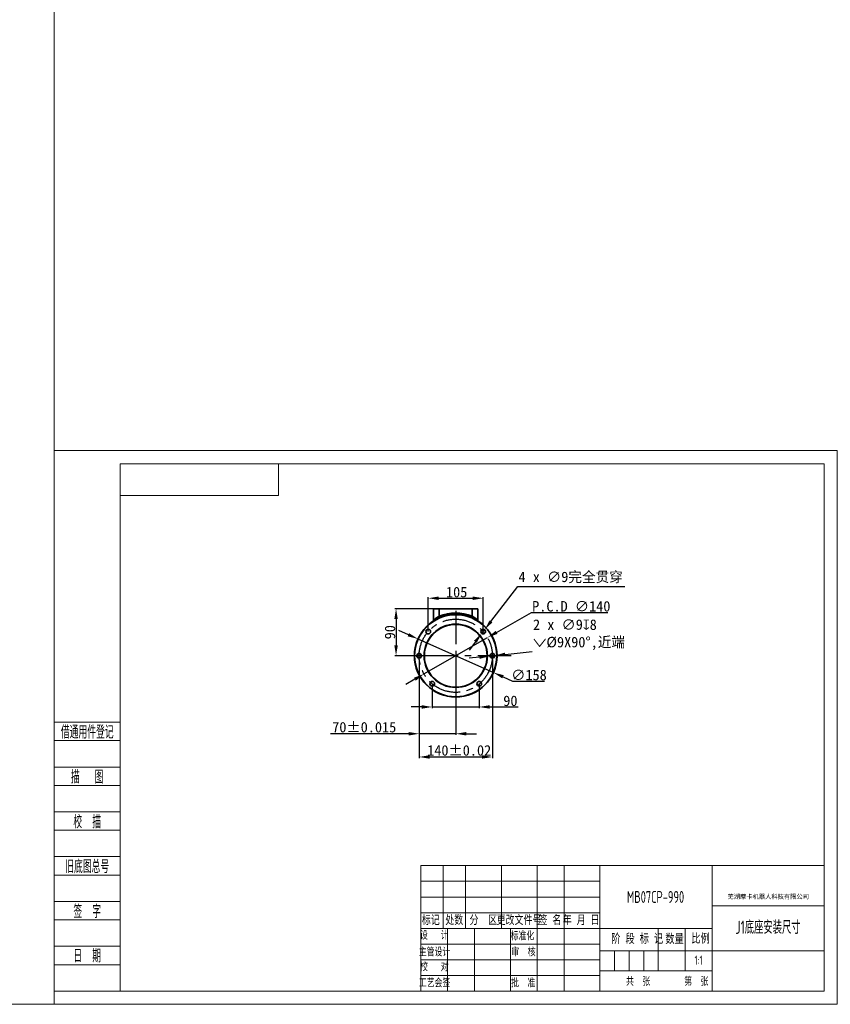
# Model space of a CAD drawing. Header units: millimetres. Extents: x -27 to 8086, y 0 to 7529.
# Tile 45 of 51: x 5257 to 6807, y 0 to 1882. Entities that reach past the tile are written whole.
import ezdxf
from ezdxf.enums import TextEntityAlignment as Align

# ---------------------------------------------------------------- set-up
doc = ezdxf.new("R2010")
doc.units = ezdxf.units.MM
doc.header["$LTSCALE"] = 10
doc.header["$PDSIZE"] = -1
doc.linetypes.add('CENTER', pattern=[10.16, 6.35, -1.27, 1.27, -1.27])
for name, color, linetype, lineweight in [('1轮廓实线层', 7, 'Continuous', 18), ('2细线层', 4, 'Continuous', 13), ('6文字层', 3, 'Continuous', 13), ('L2', 6, 'Continuous', 13), ('图框层', 7, 'Continuous', 18)]:
    doc.layers.add(name, color=color, linetype=linetype, lineweight=lineweight)
doc.layers.add('中心线层', color=1, linetype='CENTER')
doc.layers.add('标注层', color=7, linetype='Continuous')
doc.styles.add('PC_TEXTSTYLE', font='ISOCP.SHX', dxfattribs={"width": 0.707, "bigfont": 'GBCBIG.SHX'})
doc.styles.add('仿宋体', font='txt')
doc.styles.add('标准汉字', font='gbenor.shx', dxfattribs={"bigfont": 'gbcbig.shx'})
doc.dimstyles.new('安装尺寸', dxfattribs={"dimtxt": 20, "dimasz": 20, "dimexe": 2, "dimexo": 0, "dimgap": 1.524, "dimtad": 1, "dimtoh": 1, "dimdec": 0, "dimzin": 0, "dimtxsty": 'Standard', "dimcen": 2.5, "dimclrd": 4, "dimclre": 4, "dimclrt": 3, "dimadec": 3, "dimazin": 0, "dimtfac": 1, "dimtdec": 0, "dimtmove": 0, "dimatfit": 1, "dimfxl": 1, "dimtzin": 0, "dimarcsym": 0})

# ---------------------------------------------------------------- blocks, each defined once
blk = doc.blocks.new('ZwmFrameMain_A4^_^无分区图框^_^portrait')
at = {"layer": '2细线层'}
for p in [(185, 292), (-25, -5)]:
    blk.add_line(p, (185, -5), dxfattribs=at)
blk = doc.blocks.new('ZwmFrameMain_1_A4^_^无分区图框^_^landscape')
at = {"layer": '1轮廓实线层'}
for p, q in [((0, 0), (0, 200)), ((267, 200), (0, 200)), ((267, 200), (267, 0)), ((0, 0), (267, 0))]:
    blk.add_line(p, q, dxfattribs=at)
at = {"layer": '2细线层'}
for p, q in [((-25, -5), (-25, 205)), ((272, 205), (-25, 205)), ((272, 205), (272, -5)), ((-25, -5), (272, -5))]:
    blk.add_line(p, q, dxfattribs=at)
blk = doc.blocks.new('ZwmFrameMain_1_横向标题栏')
at = {"layer": '1轮廓实线层'}
for p, q in [((-153, 47.6), (0, 47.6)), ((-153, 0), (-153, 47.6))]:
    blk.add_line(p, q, dxfattribs=at)
at = {"layer": '2细线层', "color": 6, "linetype": 'Continuous'}
for p, q in [((-144.5, 23.8), (-144.5, 47.6)), ((-136, 23.8), (-136, 47.6)), ((-122.4, 23.8), (-122.4, 47.6)), ((-108.8, 0), (-108.8, 47.6)), ((-108.8, 23.8), (-108.8, 47.6)), ((-98.6, 0), (-98.6, 47.6)), ((-85, 0), (-85, 47.6)), ((-42.5, 0), (-42.5, 47.6)), ((-153, 41.65), (-85, 41.65)), ((-153, 35.7), (-85, 35.7)), ((-42.5, 32.3), (0, 32.3)), ((-153, 29.75), (-85, 29.75)), ((-153, 23.8), (-42.5, 23.8)), ((-142.8, 0), (-142.8, 23.8)), ((-132.6, 0), (-132.6, 23.8)), ((-62.9, 7.65), (-62.9, 23.8)), ((-52.7, 7.65), (-52.7, 23.8)), ((-153, 17.85), (-85, 17.85)), ((-85, 15.3), (0, 15.3)), ((-79.47, 7.65), (-79.47, 15.3)), ((-73.95, 7.65), (-73.95, 15.3)), ((-68.42, 7.65), (-68.42, 15.3)), ((-153, 11.9), (-85, 11.9)), ((-85, 7.65), (-42.5, 7.65)), ((-153, 5.95), (-85, 5.95))]:
    blk.add_line(p, q, dxfattribs=at)
at = {"layer": 'L2', "linetype": 'Continuous'}
blk.add_line((-119, 0), (-119, 23.8), dxfattribs=at)
at = {"layer": '6文字层', "color": 4, "linetype": 'Continuous', "insert": (-21.17, 35.77), "char_height": 1.7, "width": 46.9115, "attachment_point": 5, "style": '仿宋体'}
blk.add_mtext('芜湖藦卡机器人科技有限公司', dxfattribs=at)
at = {"layer": '6文字层', "color": 6, "style": '标准汉字'}
for s, insert, char_height, width, attachment_point in [('标记', (-149.17, 26.77), 3.4, 9.9025, 5), ('处数', (-140.26, 26.77), 3.4, 9.7325, 5), ('分  区', (-129.24, 26.77), 3.4, 16.2896, 5), ('更改文件号', (-115.72, 26.77), 3.4, 24.905, 5), ('签 名', (-103.99, 26.77), 3.4, 12.6286, 5), ('年 月 日', (-92.13, 26.77), 3.4, 20.3696, 5), ('设   计', (-147.87, 21.02), 2.975, 17.0478, 5), ('标准化', (-114.39, 20.78), 2.975, 13.1644, 5), ('阶 段 标 记', (-80.73, 17.89), 3.5, 25.8612, 7), ('数量', (-60.2, 17.85), 3.5, 8.5159, 7), ('比例', (-50.35, 17.98), 3.5, 7.9953, 7), ('主管设计', (-147.75, 14.68), 2.975, 17.1806, 5), ('审  核', (-114.03, 14.65), 2.975, 13.9931, 5), ('校   对', (-147.84, 9.04), 2.975, 17.2709, 5), ('工艺会签', (-147.73, 2.95), 2.975, 17.255, 5), ('批  准', (-114.13, 2.95), 2.975, 14.1047, 5), ('共  张        第  张', (-75.11, 1.97), 2.975, 51.7172, 7)]:
    blk.add_mtext(s, dxfattribs=dict(at, insert=insert, char_height=char_height, width=width, attachment_point=attachment_point))
at = {"layer": '6文字层', "color": 4, "style": 'PC_TEXTSTYLE', "flags": 8}
for tag, height, width, p, p2 in [('产品名称或材料标记', 4.5, 0.911854, (-77.25, 33.47), (-50.6, 33.47)), ('图样名称', 5, 2.846512, (-41.5, 21.71), (-1, 21.71)), ('图样代号', 5, 2.86875, (-41.5, 5.64), (-1, 5.64))]:
    blk.add_attdef(tag, text='', height=height, dxfattribs=dict(at, width=width)).set_placement(p, p2, align=Align.FIT)
at = {"layer": '6文字层', "color": 6, "style": 'PC_TEXTSTYLE', "width": 9.241641, "flags": 8}
blk.add_attdef('设计', text='', height=2.12, rotation=359.5768, dxfattribs=at).set_placement((-141.75, 19.99), (-133.89, 19.93), align=Align.FIT)
at = {"layer": '6文字层', "color": 6, "style": 'PC_TEXTSTYLE', "flags": 8}
for tag, height, width, p, p2 in [('审核', 2.12, 2.542374, (-141.61, 14.16), (-134.04, 14.16)), ('重量', 3.5, 1.685865, (-61.9, 10.1), (-53.7, 10.1)), ('比例', 3.5, 1.699352, (-51.7, 9.95), (-43.5, 9.95))]:
    blk.add_attdef(tag, text='', height=height, dxfattribs=dict(at, width=width)).set_placement(p, p2, align=Align.FIT)
blk = doc.blocks.new('ZwmFrameMain_1_图样代号')
at = {"layer": '2细线层', "linetype": 'Continuous'}
for p in [(60, 0), (0, -12)]:
    blk.add_line(p, (60, -12), dxfattribs=at)
at = {"layer": '6文字层', "style": 'PC_TEXTSTYLE', "width": 2.827942}
blk.add_attdef('图样代号', text='', height=7, rotation=180, dxfattribs=at).set_placement((58.24, -2.4), (2.35, -2.4), align=Align.FIT)
blk = doc.blocks.new('ZwmFrameMain_1_附加栏')
at = {"layer": '2细线层'}
for p, q in [((-25, 102), (0, 102)), ((-25, 95), (0, 95)), ((-25, 85), (0, 85)), ((-25, 78), (0, 78)), ((-25, 68), (0, 68)), ((-25, 61), (0, 61)), ((-25, 51), (0, 51)), ((-25, 44), (0, 44)), ((-25, 34), (0, 34)), ((-25, 27), (0, 27)), ((-25, 17), (0, 17)), ((-25, 10), (0, 10)), ((-25, 0), (0, 0))]:
    blk.add_line(p, q, dxfattribs=at)
at = {"layer": '6文字层', "color": 3, "style": 'PC_TEXTSTYLE'}
for s, width, p in [('借通用件登记', 0.667, (-12.5, 98.5)), ('描   图', 0.6667, (-12.5, 81.5)), ('校  描', 0.667, (-12.5, 64.5)), ('旧底图总号', 0.667, (-12.5, 47.5)), ('签  字', 0.667, (-12.5, 30.5)), ('日  期', 0.667, (-12.49, 13.6))]:
    blk.add_text(s, height=5, dxfattribs=dict(at, width=width)).set_placement(p, align=Align.MIDDLE)
at = {"layer": '6文字层', "style": 'PC_TEXTSTYLE'}
for tag, width, p, p2 in [('借通用件登记', 0.671328, (-23.44, 86.36), (-1.25, 86.36)), ('描图', 2.120922, (-23.44, 69.36), (-1.25, 69.36)), ('校图', 2.149976, (-23.75, 52.06), (-1.25, 52.06)), ('旧底图总号', 0.761452, (-22.84, 35.67), (-1.86, 35.67)), ('签字', 2.026939, (-23.14, 18.37), (-1.56, 18.37)), ('日期', 1.89999, (-22.84, 1.37), (-2.17, 1.37))]:
    blk.add_attdef(tag, text='', height=5, dxfattribs=dict(at, width=width)).set_placement(p, p2, align=Align.FIT)
blk = doc.blocks.new('*D218')
at = {"layer": 'Defpoints', "color": 0, "transparency": 16777216}
for p in [(6156.5, 665.8), (6165.5, 666.7)]:
    blk.add_point(p, dxfattribs=at)
at = {"layer": '标注层', "color": 4, "lineweight": -2, "transparency": 16777216}
for p, q in [((6136.6, 663.7), (6116.7, 661.6)), ((6156.5, 665.8), (6165.5, 666.7)), ((6185.4, 668.9), (6237.2, 674.3))]:
    blk.add_line(p, q, dxfattribs=at)
at = {"layer": '标注层', "color": 4, "transparency": 16777216}
for points in [[(6136.3, 667), (6137, 660.4), (6156.5, 665.8)], [(6185, 672.2), (6185.7, 665.5), (6165.5, 666.7)]]:
    blk.add_solid(points, dxfattribs=at)
at = {"layer": '标注层', "color": 3, "transparency": 16777216, "insert": (6238.8, 735.8), "char_height": 20, "attachment_point": 1}
blk.add_mtext('2 x ∅9{\\fGDT;x}8\\P{\\fGDT;w}%%c9X90°,近端', dxfattribs=at)
blk = doc.blocks.new('*D219')
at = {"layer": 'Defpoints', "color": 0, "transparency": 16777216}
for p in [(6146.2, 716.1), (6140.7, 709)]:
    blk.add_point(p, dxfattribs=at)
at = {"layer": '标注层', "color": 4, "lineweight": -2, "transparency": 16777216}
for p, q in [((6158.4, 732), (6209.6, 798.7)), ((6209.6, 798.7), (6414, 798.7)), ((6140.7, 709), (6146.2, 716.1)), ((6128.6, 693.1), (6116.4, 677.3))]:
    blk.add_line(p, q, dxfattribs=at)
at = {"layer": '标注层', "color": 4, "transparency": 16777216}
for points in [[(6155.8, 734), (6161, 730), (6146.2, 716.1)], [(6125.9, 695.2), (6131.2, 691.1), (6140.7, 709)]]:
    blk.add_solid(points, dxfattribs=at)
at = {"layer": '标注层', "color": 3, "transparency": 16777216, "insert": (6211.1, 827.1), "char_height": 20, "attachment_point": 1}
blk.add_mtext('4 x ∅9完全贯穿\\P', dxfattribs=at)
blk = doc.blocks.new('*D220')
at = {"layer": 'Defpoints', "color": 0, "transparency": 16777216}
for p in [(6143.5, 776.3), (6038.5, 712.6), (6143.5, 712.6)]:
    blk.add_point(p, dxfattribs=at)
at = {"layer": '标注层', "color": 4, "lineweight": -2, "transparency": 16777216}
for p, q in [((6038.5, 712.6), (6038.5, 778.3)), ((6058.5, 776.3), (6123.5, 776.3)), ((6143.5, 712.6), (6143.5, 778.3))]:
    blk.add_line(p, q, dxfattribs=at)
at = {"layer": '标注层', "color": 4, "transparency": 16777216}
for points in [[(6058.5, 779.6), (6058.5, 772.9), (6038.5, 776.3)], [(6123.5, 779.6), (6123.5, 772.9), (6143.5, 776.3)]]:
    blk.add_solid(points, dxfattribs=at)
at = {"layer": '标注层', "color": 3, "transparency": 16777216, "insert": (6092.8, 798), "char_height": 20, "attachment_point": 2}
blk.add_mtext('105', dxfattribs=at)
blk = doc.blocks.new('*D221')
at = {"layer": 'Defpoints', "color": 0, "transparency": 16777216}
for p in [(6046, 612.7), (6136, 612.7), (6136, 568.4)]:
    blk.add_point(p, dxfattribs=at)
at = {"layer": '标注层', "color": 4, "lineweight": -2, "transparency": 16777216}
for p, q in [((6046, 612.7), (6046, 566.4)), ((6136, 612.7), (6136, 566.4)), ((6026, 568.4), (6006, 568.4)), ((6046, 568.4), (6136, 568.4)), ((6156, 568.4), (6210.5, 568.4))]:
    blk.add_line(p, q, dxfattribs=at)
at = {"layer": '标注层', "color": 4, "transparency": 16777216}
for points in [[(6026, 571.8), (6026, 565.1), (6046, 568.4)], [(6156, 571.8), (6156, 565.1), (6136, 568.4)]]:
    blk.add_solid(points, dxfattribs=at)
at = {"layer": '标注层', "color": 3, "transparency": 16777216, "insert": (6195.5, 590.2), "char_height": 20, "attachment_point": 2}
blk.add_mtext('90', dxfattribs=at)
blk = doc.blocks.new('*D222')
at = {"layer": 'Defpoints', "color": 0, "transparency": 16777216}
for p in [(6021, 659.3), (6091, 607.8), (6021, 517.2)]:
    blk.add_point(p, dxfattribs=at)
at = {"layer": '标注层', "color": 4, "lineweight": -2, "transparency": 16777216}
for p, q in [((6021, 659.3), (6021, 515.2)), ((6091, 607.8), (6091, 515.2)), ((6001, 517.2), (5851.3, 517.2)), ((6091, 517.2), (6021, 517.2)), ((6111, 517.2), (6131, 517.2))]:
    blk.add_line(p, q, dxfattribs=at)
at = {"layer": '标注层', "color": 4, "transparency": 16777216}
for points in [[(6001, 520.5), (6001, 513.9), (6021, 517.2)], [(6111, 520.5), (6111, 513.9), (6091, 517.2)]]:
    blk.add_solid(points, dxfattribs=at)
at = {"layer": '标注层', "color": 3, "transparency": 16777216, "insert": (5916.1, 539.8), "char_height": 20, "attachment_point": 2}
blk.add_mtext('70±0.015', dxfattribs=at)
blk = doc.blocks.new('*D223')
at = {"layer": 'Defpoints', "color": 0, "transparency": 16777216}
for p in [(6021, 659.3), (6161, 659.3), (6161, 472.8)]:
    blk.add_point(p, dxfattribs=at)
at = {"layer": '标注层', "color": 4, "lineweight": -2, "transparency": 16777216}
for p, q in [((6021, 659.3), (6021, 470.8)), ((6161, 659.3), (6161, 470.8)), ((6041, 472.8), (6141, 472.8))]:
    blk.add_line(p, q, dxfattribs=at)
at = {"layer": '标注层', "color": 4, "transparency": 16777216}
for points in [[(6041, 476.2), (6041, 469.5), (6021, 472.8)], [(6141, 476.2), (6141, 469.5), (6161, 472.8)]]:
    blk.add_solid(points, dxfattribs=at)
at = {"layer": '标注层', "color": 3, "transparency": 16777216, "insert": (6097.6, 495.4), "char_height": 20, "attachment_point": 2}
blk.add_mtext('140±0.02', dxfattribs=at)
blk = doc.blocks.new('*D224')
at = {"layer": 'Defpoints', "color": 0, "transparency": 16777216}
for p in [(6151.7, 701.1), (6030.3, 631.5)]:
    blk.add_point(p, dxfattribs=at)
at = {"layer": '标注层', "color": 4, "lineweight": -2, "transparency": 16777216}
for p, q in [((6169.1, 711), (6235.6, 749.2)), ((6235.6, 749.2), (6381.9, 749.2)), ((6030.3, 631.5), (6151.7, 701.1)), ((6012.9, 621.5), (5995.6, 611.6))]:
    blk.add_line(p, q, dxfattribs=at)
at = {"layer": '标注层', "color": 4, "transparency": 16777216}
for points in [[(6167.4, 713.9), (6170.7, 708.1), (6151.7, 701.1)], [(6011.3, 624.4), (6014.6, 618.6), (6030.3, 631.5)]]:
    blk.add_solid(points, dxfattribs=at)
at = {"layer": '标注层', "color": 3, "transparency": 16777216, "insert": (6237.1, 770.9), "char_height": 20, "attachment_point": 1}
blk.add_mtext('P.C.D ∅140', dxfattribs=at)
blk = doc.blocks.new('*D225')
at = {"layer": 'Defpoints', "color": 0, "transparency": 16777216}
for p in [(6048.5, 756.3), (5976.9, 666.3), (6032.5, 666.3)]:
    blk.add_point(p, dxfattribs=at)
at = {"layer": '标注层', "color": 4, "lineweight": -2, "transparency": 16777216}
for p, q in [((6048.5, 756.3), (5974.9, 756.3)), ((5976.9, 736.3), (5976.9, 686.3)), ((6032.5, 666.3), (5974.9, 666.3))]:
    blk.add_line(p, q, dxfattribs=at)
at = {"layer": '标注层', "color": 4, "transparency": 16777216}
for points in [[(5973.6, 736.3), (5980.3, 736.3), (5976.9, 756.3)], [(5973.6, 686.3), (5980.3, 686.3), (5976.9, 666.3)]]:
    blk.add_solid(points, dxfattribs=at)
at = {"layer": '标注层', "color": 3, "transparency": 16777216, "insert": (5955.2, 711.3), "char_height": 20, "attachment_point": 2, "rotation": 90}
blk.add_mtext('90', dxfattribs=at)
blk = doc.blocks.new('SW_DOWELSYMBOL_0')
at = {"linetype": 'Continuous', "lineweight": 0}
h = blk.add_hatch(color=0, dxfattribs=at)
edge = h.paths.add_edge_path(flags=0)
edge.add_arc((0, 0), 1.25, 180, 270)
edge.add_line((0, -1.2), (0, 0))
edge.add_line((0, 0), (-1.2, 0))
h = blk.add_hatch(color=0, dxfattribs=at)
edge = h.paths.add_edge_path(flags=0)
edge.add_arc((0, 0), 1.25, 0, 90)
edge.add_line((0, 1.2), (0, 0))
edge.add_line((0, 0), (1.2, 0))
at = {"color": 0, "linetype": 'Continuous', "lineweight": 0}
blk.add_circle((0, 0), 1.25, dxfattribs=at)
blk = doc.blocks.new('SW_DOWELSYMBOL_1')
at = {"linetype": 'Continuous', "lineweight": 0}
h = blk.add_hatch(color=0, dxfattribs=at)
edge = h.paths.add_edge_path(flags=0)
edge.add_arc((0, 0), 1.25, 180, 270)
edge.add_line((0, -1.2), (0, 0))
edge.add_line((0, 0), (-1.2, 0))
h = blk.add_hatch(color=0, dxfattribs=at)
edge = h.paths.add_edge_path(flags=0)
edge.add_arc((0, 0), 1.25, 0, 90)
edge.add_line((0, 1.2), (0, 0))
edge.add_line((0, 0), (1.2, 0))
at = {"color": 0, "linetype": 'Continuous', "lineweight": 0}
blk.add_circle((0, 0), 1.25, dxfattribs=at)
blk = doc.blocks.new('*D227')
at = {"layer": 'Defpoints', "color": 0, "linetype": 'ByBlock', "transparency": 16777216}
for p in [(6018.8, 698.4), (6163.2, 634.2)]:
    blk.add_point(p, dxfattribs=at)
at = {"layer": '中心线层', "color": 4, "linetype": 'ByBlock', "lineweight": -2, "transparency": 16777216}
for p, q in [((6000.5, 706.5), (5982.3, 714.6)), ((6018.8, 698.4), (6163.2, 634.2)), ((6181.4, 626), (6199.7, 617.9)), ((6199.7, 617.9), (6261, 617.9))]:
    blk.add_line(p, q, dxfattribs=at)
at = {"layer": '中心线层', "color": 4, "linetype": 'ByBlock', "transparency": 16777216}
for points in [[(6001.9, 709.5), (5999.2, 703.5), (6018.8, 698.4)], [(6182.8, 629.1), (6180.1, 623), (6163.2, 634.2)]]:
    blk.add_solid(points, dxfattribs=at)
at = {"layer": '中心线层', "color": 3, "linetype": 'ByBlock', "transparency": 16777216, "insert": (6231.1, 629.4), "char_height": 20, "attachment_point": 5}
blk.add_mtext('∅158', dxfattribs=at)

msp = doc.modelspace()

# ---------------------------------------------------------------- linework, layer by layer
at = {"color": 7, "linetype": 'Continuous', "lineweight": 35}
for p, q in [((6048.49, 756.27), (6059.49, 756.27)), ((6048.49, 733.65), (6048.49, 756.27)), ((6059.49, 756.27), (6059.49, 741.98)), ((6059.49, 756.27), (6122.49, 756.27)), ((6122.49, 741.98), (6122.49, 756.27)), ((6122.49, 756.27), (6133.49, 756.27)), ((6133.49, 756.27), (6133.49, 733.65)), ((6059.49, 741.98), (6060.64, 739.21)), ((6122.49, 741.98), (6121.34, 739.21))]:
    msp.add_line(p, q, dxfattribs=at)
for centre, radius in [((6090.99, 666.27), 79), ((6090.99, 666.27), 78.5), ((6090.99, 666.27), 60.5), ((6090.99, 666.27), 60), ((6038.49, 712.57), 4.5), ((6143.49, 712.57), 4.5), ((6020.99, 666.27), 4.5), ((6020.99, 666.27), 4), ((6160.99, 666.27), 4.5), ((6160.99, 666.27), 4), ((6045.99, 612.65), 4.5), ((6135.99, 612.65), 4.5)]:
    msp.add_circle(centre, radius, dxfattribs=at)
msp.add_arc((6090.99, 666.27), 82, 67.40925, 112.59075, dxfattribs=at)
for points, knots in [([(6047.43, 732.18), (6047.64, 732.31), (6047.81, 732.47), (6048.11, 732.82), (6048.24, 733.02), (6048.53, 733.64), (6048.61, 734.11), (6048.58, 734.57)], [0, 0, 0, 0, 0.25, 0.25, 0.5, 0.5, 1, 1, 1, 1]), ([(6048.58, 734.57), (6048.63, 734.61), (6048.69, 734.66), (6048.85, 734.8), (6048.95, 734.88), (6049.18, 735.07), (6049.31, 735.18), (6049.6, 735.41), (6049.75, 735.54), (6050.26, 735.94), (6050.64, 736.24), (6051.27, 736.73), (6051.5, 736.89), (6051.96, 737.24), (6052.2, 737.41), (6052.94, 737.95), (6053.46, 738.32), (6054.28, 738.87), (6054.56, 739.06), (6055.14, 739.43), (6055.43, 739.62), (6056.33, 740.18), (6056.94, 740.55), (6058.19, 741.28), (6058.83, 741.63), (6059.49, 741.98)], [0, 0, 0, 0, 0.0625, 0.0625, 0.125, 0.125, 0.1875, 0.1875, 0.25, 0.25, 0.375, 0.375, 0.4375, 0.4375, 0.5, 0.5, 0.625, 0.625, 0.6875, 0.6875, 0.75, 0.75, 0.875, 0.875, 1, 1, 1, 1]), ([(6122.49, 741.98), (6123.14, 741.63), (6123.78, 741.28), (6125.04, 740.55), (6125.65, 740.18), (6126.55, 739.62), (6126.84, 739.43), (6127.42, 739.06), (6127.7, 738.87), (6128.52, 738.31), (6129.04, 737.95), (6129.78, 737.41), (6130.02, 737.23), (6130.49, 736.89), (6130.71, 736.72), (6131.34, 736.24), (6131.72, 735.94), (6132.23, 735.53), (6132.39, 735.41), (6132.67, 735.17), (6132.8, 735.07), (6133.14, 734.79), (6133.3, 734.65), (6133.4, 734.57)], [0, 0, 0, 0, 0.125, 0.125, 0.25, 0.25, 0.3125, 0.3125, 0.375, 0.375, 0.5, 0.5, 0.5625, 0.5625, 0.625, 0.625, 0.75, 0.75, 0.8125, 0.8125, 0.875, 0.875, 1, 1, 1, 1]), ([(6134.54, 732.18), (6134.34, 732.31), (6134.17, 732.47), (6133.86, 732.82), (6133.74, 733.02), (6133.45, 733.64), (6133.37, 734.11), (6133.4, 734.57)], [0, 0, 0, 0, 0.25, 0.25, 0.5, 0.5, 1, 1, 1, 1])]:
    msp.add_open_spline(points, degree=3, knots=knots, dxfattribs=at)
at = {"layer": '中心线层', "color": 1, "linetype": 'CENTER'}
for p, q in [((6090.99, 752.23), (6090.99, 666.27)), ((6197, 666.27), (5998.67, 666.27)), ((6090.99, 666.27), (6090.99, 580.45))]:
    msp.add_line(p, q, dxfattribs=at)
msp.add_circle((6090.99, 666.27), 70, dxfattribs=at)

# ---------------------------------------------------------------- block references
at = {"color": 7, "linetype": 'Continuous', "lineweight": 0}
for name, p in [('SW_DOWELSYMBOL_1', (6020.99, 666.27)), ('SW_DOWELSYMBOL_0', (6160.99, 666.27))]:
    msp.add_blockref(name, p, dxfattribs=at)
at = {"layer": '图框层'}
for name, p, xscale, yscale, zscale in [('ZwmFrameMain_A4^_^无分区图框^_^portrait', (633.75, 126.75), 25.35, 25.35, 25.35), ('ZwmFrameMain_1_A4^_^无分区图框^_^landscape', (5449.5, 25.2), 5.04, 5.04, 5.04), ('ZwmFrameMain_1_图样代号', (5449.5, 1033.2), 5.04, 5.04, 5.04), ('ZwmFrameMain_1_附加栏', (5449.5, 25.2), 5.04, 5.04, 5.04)]:
    msp.add_blockref(name, p, dxfattribs=dict(at, xscale=xscale, yscale=yscale, zscale=zscale))
ref = msp.add_blockref('ZwmFrameMain_1_横向标题栏', (6795.18, 25.2), dxfattribs=dict(at, xscale=5.04, yscale=5.04, zscale=5.04))
ref.add_attrib('产品名称或材料标记', 'MB07CP-990', dxfattribs={"layer": '6文字层', "color": 4, "height": 22.68, "style": 'PC_TEXTSTYLE', "width": 0.707}).set_placement((6472.99, 193.89), align=Align.CENTER)
ref.add_attrib('图样名称', 'J1底座安装尺寸', dxfattribs={"layer": '6文字层', "color": 4, "height": 25.2, "style": 'PC_TEXTSTYLE', "width": 0.707}).set_placement((6688.08, 134.63), align=Align.CENTER)
ref.add_attrib('比例', '1:1', dxfattribs={"layer": '6文字层', "color": 6, "height": 17.64, "style": 'PC_TEXTSTYLE', "width": 0.707}).set_placement((6555.28, 75.35), align=Align.CENTER)

# ---------------------------------------------------------------- dimensions: what is measured, and where the dimension line sits
at = {"layer": '中心线层', "color": 4, "linetype": 'ByBlock'}
dim = msp.add_diameter_dim_2p(p1=(6018.8, 698.37), p2=(6163.17, 634.17), dimstyle='安装尺寸', dxfattribs=at)
dim.commit()
dim.dimension.update_dxf_attribs({"geometry": '*D227', "text_midpoint": (6231.14, 617.92), "dimtype": 163})
at = {"layer": '标注层'}
for p1, p2, text, picture, middle in [((6140.75, 709), (6146.23, 716.14), '4 x <>完全贯穿\\P', '*D219', (6312.56, 798.68)), ((6030.26, 631.45), (6151.71, 701.09), 'P.C.D <>', '*D224', (6309.51, 749.2)), ((6156.51, 665.8), (6165.46, 666.75), '2 x <>{\\fGDT;x}8\\P{\\fGDT;w}%%c9X90°,近端', '*D218', (6347.42, 674.35))]:
    dim = msp.add_diameter_dim_2p(p1=p1, p2=p2, text=text, dimstyle='安装尺寸', dxfattribs=at)
    dim.commit()
    dim.dimension.update_dxf_attribs({"geometry": picture, "text_midpoint": middle, "dimtype": 163})
for base, p1, p2, picture, middle in [((6143.49, 776.27), (6038.49, 712.57), (6143.49, 712.57), '*D220', (6092.76, 776.27)), ((6135.99, 568.43), (6045.99, 612.65), (6135.99, 612.65), '*D221', (6195.45, 568.43))]:
    dim = msp.add_linear_dim(base=base, p1=p1, p2=p2, dimstyle='安装尺寸', dxfattribs=at)
    dim.commit()
    dim.dimension.update_dxf_attribs({"geometry": picture, "text_midpoint": middle, "dimtype": 160})
dim = msp.add_linear_dim(base=(5976.92, 666.27), p1=(6048.49, 756.27), p2=(6032.49, 666.27), angle=90, dimstyle='安装尺寸', dxfattribs=at)
dim.commit()
dim.dimension.update_dxf_attribs({"geometry": '*D225', "text_midpoint": (5976.92, 711.27), "dimtype": 160})
for base, p1, p2, text, picture, middle in [((6020.99, 517.22), (6090.99, 607.77), (6020.99, 659.27), '70±0.015', '*D222', (5916.15, 517.22)), ((6160.99, 472.82), (6020.99, 659.27), (6160.99, 659.27), '140±0.02', '*D223', (6097.61, 472.82))]:
    dim = msp.add_linear_dim(base=base, p1=p1, p2=p2, text=text, dimstyle='安装尺寸', dxfattribs=at)
    dim.commit()
    dim.dimension.update_dxf_attribs({"geometry": picture, "text_midpoint": middle, "dimtype": 160})

doc.saveas('drawing.dxf')
